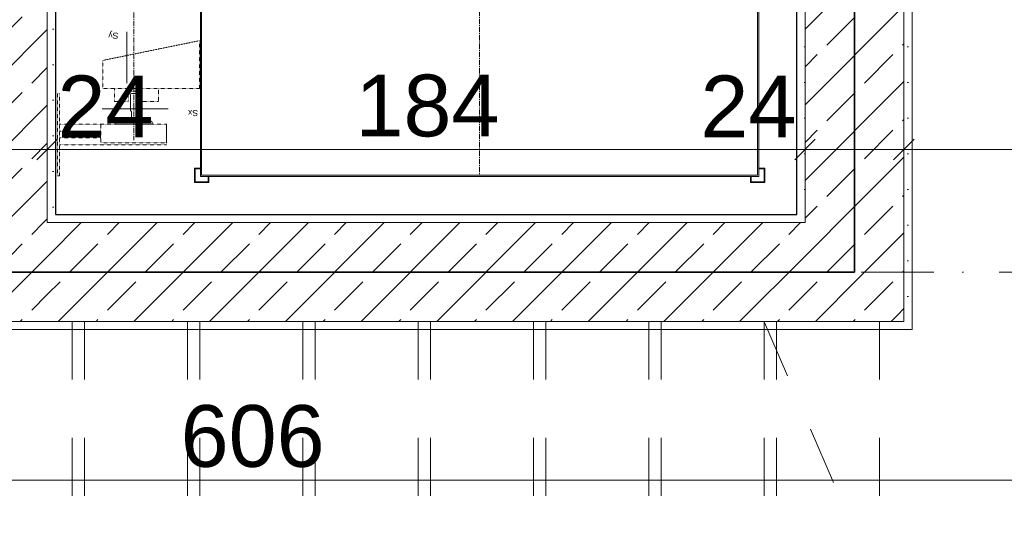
# Model space of a CAD drawing. Header units: millimetres. Extents: x -126271 to -91276, y -179170 to 5194.
# Tile 19 of 34: x -109556 to -107166, y -100562 to -99354. Entities that reach past the tile are written whole.
import ezdxf
from ezdxf.enums import TextEntityAlignment as Align

# ---------------------------------------------------------------- set-up
doc = ezdxf.new("R2010")
doc.units = ezdxf.units.MM
doc.header["$MEASUREMENT"] = 0
for name, pattern in [('CENTER', [20, 12.5, -2.5, 2.5, -2.5]), ('DASHED', [0.075, 0.05, -0.025]), ('Kropki i Kreski', [335.138881, 176.388884, -88.194442, 0, -70.555556]), ('Przerywana', [282.222223, 141.111112, -141.111112])]:
    doc.linetypes.add(name, pattern=pattern)
for name, color, linetype, lineweight in [('0_Nr_pióra__2', 8, 'Continuous', 15), ('0_Nr_pióra__41', 7, 'Continuous', 13), ('Nowe_Konstrukcja - Ściany zew_Nr_pióra__21', 7, 'Continuous', 20), ('Nowe_Konstrukcja - Ściany zew_Nr_pióra__3', 7, 'Continuous', 13), ('Nowe_Osie_Nr_pióra__4', 8, 'Continuous', 13), ('Nowe_Wymiarowanie - Ogólne_Nr_pióra__42', 8, 'Continuous', 25)]:
    doc.layers.add(name, color=color, linetype=linetype, lineweight=lineweight)
for name, color, linetype, lineweight, true_color in [('Nowe_0_Nr_pióra__8', 7, 'Continuous', 35, 0xa80f02), ('Nowe_Elementy Modelu - Strefy_Nr_pióra__121', 7, 'Continuous', 0, 0xd5e3e3), ('Nowe_Elementy Modelu - Strefy_Nr_pióra__58', 7, 'Continuous', 25, 0xdf0000), ('Nowe_Konstrukcja - Schody_Nr_pióra__23', 7, 'Continuous', 13, 0x858585), ('Nowe_Konstrukcja - Ściany zew_Nr_pióra__23', 7, 'Continuous', 13, 0x858585), ('Nowe_Opisy - Etykiety_Nr_pióra__81', 7, 'Continuous', 13, 0x6a6a6a), ('Nowe_Wymiarowanie - Ogólne_Nr_pióra__81', 7, 'Continuous', 13, 0x6a6a6a)]:
    doc.layers.add(name, color=color, linetype=linetype, lineweight=lineweight, true_color=true_color)
for name, color, linetype in [('Nowe_Konstrukcja - Schody', 7, 'Continuous'), ('Nowe_Konstrukcja - Ściany zew', 7, 'Continuous'), ('Nowe_Osie', 7, 'Continuous'), ('Nowe_Wymiarowanie - Ogólne', 7, 'Continuous')]:
    doc.layers.add(name, color=color, linetype=linetype)
doc.styles.add('STYL_AUTOMATYCZNY_1', font='arial.ttf')
doc.linetypes.add('REI 120', pattern='A,0,[1,PB-ARCH-001 RZUT PIWNIC_-1.Kondygnacja (1)1.Shx,S=9.126984,R=0,X=0,Y=-0.006213],-1150,0', length=1150)
doc.dimstyles.new('STYL_AUTOMATYCZNY__1', dxfattribs={"dimtxt": 150, "dimasz": 47.5, "dimexe": 0.18, "dimexo": 0.0625, "dimgap": 0, "dimtad": 1, "dimtih": 1, "dimtoh": 1, "dimdec": 0, "dimlfac": 0.1, "dimzin": 0, "dimdsep": 46, "dimtxsty": 'STYL_AUTOMATYCZNY_1', "dimblk": 'ARROWHEAD_6', "dimblk1": 'ARROWHEAD_6', "dimblk2": 'ARROWHEAD_6', "dimcen": 0.09, "dimse1": 1, "dimse2": 1, "dimclrd": 256, "dimclre": 256, "dimclrt": 8, "dimazin": 0, "dimtfac": 1, "dimtdec": 4, "dimtmove": 0, "dimatfit": 3, "dimfxl": 0, "dimtolj": 1, "dimtzin": 0, "dimarcsym": 0})
doc.dimstyles.new('STYL_AUTOMATYCZNY__4', dxfattribs={"dimtxt": 0.18, "dimasz": 182.4, "dimexe": 0.18, "dimexo": 0.0625, "dimgap": 0, "dimtad": 0, "dimtih": 1, "dimtoh": 1, "dimdec": 4, "dimzin": 0, "dimdsep": 46, "dimcen": 0.09, "dimadec": 0, "dimazin": 0, "dimtfac": 1, "dimtdec": 4, "dimtmove": 0, "dimatfit": 3, "dimldrblk": 'ARROWHEAD_5', "dimfxl": 0, "dimtolj": 1, "dimtzin": 0, "dimarcsym": 0})
pattern_1 = [(0, (0, 0), (0, 86.60254), [0, -50]), (0, (25, 43.3), (0, 86.60254), [0, -50])]
pattern_2 = [(45, (0, 0), (-91.92388, 91.92388), []), (45, (-45.96, 45.96), (-91.92388, 91.92388), [97.5, -32.5])]

# ---------------------------------------------------------------- blocks, each defined once
blk = doc.blocks.new('Ściana_2_1', base_point=(-112029.5, -99966.6))
at = {"layer": 'Nowe_Konstrukcja - Ściany zew_Nr_pióra__23', "linetype": 'Continuous', "lineweight": 13, "true_color": 0x858585}
h = blk.add_hatch(dxfattribs=at)
h.set_pattern_fill('Tynk_0001', color=252, style=0, pattern_type=2)
h.set_pattern_definition(pattern_1)
h.paths.add_polyline_path([(-109489.5, -99846.6), (-109469.5, -99846.6), (-109469.5, -99826.6), (-109489.5, -99826.6)])
h = blk.add_hatch(dxfattribs=at)
h.set_pattern_fill('Tynk_0001', color=252, style=0, pattern_type=2)
h.set_pattern_definition(pattern_1)
h.paths.add_polyline_path([(-109469.5, -99846.6), (-107669.5, -99846.6), (-107669.5, -99826.6), (-109469.5, -99826.6)])
h = blk.add_hatch(dxfattribs=at)
h.set_pattern_fill('Tynk_0001', color=252, style=0, pattern_type=2)
h.set_pattern_definition(pattern_1)
h.paths.add_polyline_path([(-107669.5, -99826.6), (-107649.5, -99846.6), (-107649.5, -99826.6)])
h = blk.add_hatch(dxfattribs=at)
h.set_pattern_fill('Tynk_0001', color=252, style=0, pattern_type=2)
h.set_pattern_definition(pattern_1)
h.paths.add_polyline_path([(-107669.5, -99826.6), (-107669.5, -99846.6), (-107649.5, -99846.6)])
h = blk.add_hatch(dxfattribs=at)
h.set_pattern_fill('Beton_zbrojony_0001', color=252, style=0, pattern_type=2)
h.set_pattern_definition(pattern_2)
h.paths.add_polyline_path([(-109729.5, -100086.6), (-109489.5, -100086.6), (-109489.5, -99846.6), (-109729.5, -99846.6)])
h = blk.add_hatch(dxfattribs=at)
h.set_pattern_fill('Beton_zbrojony_0001', color=252, style=0, pattern_type=2)
h.set_pattern_definition(pattern_2)
h.paths.add_polyline_path([(-107649.5, -99846.6), (-109489.5, -99846.6), (-109489.5, -100086.6), (-107649.5, -100086.6)])
h = blk.add_hatch(dxfattribs=at)
h.set_pattern_fill('Beton_zbrojony_0001', color=252, style=0, pattern_type=2)
h.set_pattern_definition(pattern_2)
h.paths.add_polyline_path([(-107649.5, -99846.6), (-107409.5, -100086.6), (-107409.5, -99846.6)])
h = blk.add_hatch(dxfattribs=at)
h.set_pattern_fill('Beton_zbrojony_0001', color=252, style=0, pattern_type=2)
h.set_pattern_definition(pattern_2)
h.paths.add_polyline_path([(-107649.5, -99846.6), (-107649.5, -100086.6), (-107409.5, -100086.6)])
h = blk.add_hatch(dxfattribs=at)
h.set_pattern_fill('Tynk_0001', color=252, style=0, pattern_type=2)
h.set_pattern_definition(pattern_1)
h.paths.add_polyline_path([(-107409.5, -100086.6), (-111889.5, -100086.6), (-111889.5, -100106.6), (-107409.5, -100106.6)])
h = blk.add_hatch(dxfattribs=at)
h.set_pattern_fill('Tynk_0001', color=252, style=0, pattern_type=2)
h.set_pattern_definition(pattern_1)
h.paths.add_polyline_path([(-107409.5, -100086.6), (-107389.5, -100106.6), (-107389.5, -100086.6)])
h = blk.add_hatch(dxfattribs=at)
h.set_pattern_fill('Tynk_0001', color=252, style=0, pattern_type=2)
h.set_pattern_definition(pattern_1)
h.paths.add_polyline_path([(-107409.5, -100086.6), (-107409.5, -100106.6), (-107389.5, -100106.6)])
at = {"layer": 'Nowe_Konstrukcja - Ściany zew_Nr_pióra__21', "color": 7, "linetype": 'Continuous', "lineweight": 20, "flags": 128}
for points in [[(-107669.5, -99826.6), (-109469.5, -99826.6)], [(-107389.5, -100106.6), (-107389.5, -100086.6)], [(-111889.5, -100106.6), (-107389.5, -100106.6)]]:
    blk.add_lwpolyline(points, dxfattribs=at)
at = {"layer": 'Nowe_Konstrukcja - Ściany zew_Nr_pióra__3', "color": 7, "linetype": 'Continuous', "lineweight": 13}
for p, q in [((-109489.5, -99846.6), (-109489.5, -99826.6)), ((-107649.5, -99846.6), (-107649.5, -99826.6)), ((-107649.5, -99846.6), (-109489.5, -99846.6)), ((-107409.5, -100086.6), (-107409.5, -99846.6)), ((-109729.5, -100086.6), (-109489.5, -100086.6)), ((-109489.5, -100086.6), (-107649.5, -100086.6)), ((-107649.5, -100086.6), (-107409.5, -100086.6))]:
    blk.add_line(p, q, dxfattribs=at)
blk = doc.blocks.new('Ściana_3_1', base_point=(-107529.5, -97726.6))
at = {"layer": 'Nowe_Konstrukcja - Ściany zew_Nr_pióra__23', "linetype": 'Continuous', "lineweight": 13, "true_color": 0x858585}
h = blk.add_hatch(dxfattribs=at)
h.set_pattern_fill('Beton_zbrojony_0001', color=252, style=0, pattern_type=2)
h.set_pattern_definition(pattern_2)
h.paths.add_polyline_path([(-107649.5, -98006.6), (-107409.5, -98006.6), (-107409.5, -97986.6), (-107649.5, -97986.6)])
h = blk.add_hatch(dxfattribs=at)
h.set_pattern_fill('Tynk_0001', color=252, style=0, pattern_type=2)
h.set_pattern_definition(pattern_1)
h.paths.add_polyline_path([(-107649.5, -99826.6), (-107649.5, -98006.6), (-107669.5, -98006.6), (-107669.5, -99826.6)])
h = blk.add_hatch(dxfattribs=at)
h.set_pattern_fill('Beton_zbrojony_0001', color=252, style=0, pattern_type=2)
h.set_pattern_definition(pattern_2)
h.paths.add_polyline_path([(-107409.5, -99846.6), (-107409.5, -98006.6), (-107649.5, -98006.6), (-107649.5, -99846.6)])
h = blk.add_hatch(dxfattribs=at)
h.set_pattern_fill('Tynk_0001', color=252, style=0, pattern_type=2)
h.set_pattern_definition(pattern_1)
h.paths.add_polyline_path([(-107389.5, -100086.6), (-107389.5, -98006.6), (-107409.5, -98006.6), (-107409.5, -100086.6)])
at = {"layer": 'Nowe_Konstrukcja - Ściany zew_Nr_pióra__21', "color": 7, "linetype": 'Continuous', "lineweight": 20, "flags": 128}
for points in [[(-107669.5, -98006.6), (-107669.5, -99826.6)], [(-107389.5, -100086.6), (-107389.5, -98006.6)]]:
    blk.add_lwpolyline(points, dxfattribs=at)
at = {"layer": 'Nowe_Konstrukcja - Ściany zew_Nr_pióra__3', "color": 7, "linetype": 'Continuous', "lineweight": 13}
for p, q in [((-107649.5, -97986.6), (-107649.5, -98006.6)), ((-107409.5, -98006.6), (-107409.5, -97986.6)), ((-107649.5, -98006.6), (-107649.5, -99826.6)), ((-107409.5, -99846.6), (-107409.5, -98006.6)), ((-107649.5, -99846.6), (-107649.5, -99826.6)), ((-107409.5, -100086.6), (-107409.5, -99846.6))]:
    blk.add_line(p, q, dxfattribs=at)
blk = doc.blocks.new('Ściana_18_1', base_point=(-109609.5, -99966.6))
at = {"layer": 'Nowe_Konstrukcja - Ściany zew_Nr_pióra__23', "linetype": 'Continuous', "lineweight": 13, "true_color": 0x858585}
h = blk.add_hatch(dxfattribs=at)
h.set_pattern_fill('Beton_zbrojony_0001', color=252, style=0, pattern_type=2)
h.set_pattern_definition(pattern_2)
h.paths.add_polyline_path([(-109729.5, -98006.6), (-109489.5, -98006.6), (-109489.5, -97986.6), (-109729.5, -97986.6)])
h = blk.add_hatch(dxfattribs=at)
h.set_pattern_fill('Tynk_0001', color=252, style=0, pattern_type=2)
h.set_pattern_definition(pattern_1)
h.paths.add_polyline_path([(-109749.5, -98006.6), (-109749.5, -99826.6), (-109729.5, -99826.6), (-109729.5, -98006.6)])
h = blk.add_hatch(dxfattribs=at)
h.set_pattern_fill('Beton_zbrojony_0001', color=252, style=0, pattern_type=2)
h.set_pattern_definition(pattern_2)
h.paths.add_polyline_path([(-109489.5, -99826.6), (-109489.5, -98006.6), (-109729.5, -98006.6), (-109729.5, -99826.6)])
h = blk.add_hatch(dxfattribs=at)
h.set_pattern_fill('Tynk_0001', color=252, style=0, pattern_type=2)
h.set_pattern_definition(pattern_1)
h.paths.add_polyline_path([(-109469.5, -99826.6), (-109469.5, -98006.6), (-109489.5, -98006.6), (-109489.5, -99826.6)])
h = blk.add_hatch(dxfattribs=at)
h.set_pattern_fill('Beton_zbrojony_0001', color=252, style=0, pattern_type=2)
h.set_pattern_definition(pattern_2)
h.paths.add_polyline_path([(-109729.5, -99846.6), (-109489.5, -99846.6), (-109489.5, -99826.6), (-109729.5, -99826.6)])
at = {"layer": 'Nowe_Konstrukcja - Ściany zew_Nr_pióra__21', "color": 7, "linetype": 'Continuous', "lineweight": 20, "flags": 128}
for points in [[(-109749.5, -98006.6), (-109749.5, -99826.6)], [(-109469.5, -99826.6), (-109469.5, -98006.6)]]:
    blk.add_lwpolyline(points, dxfattribs=at)
at = {"layer": 'Nowe_Konstrukcja - Ściany zew_Nr_pióra__3', "color": 7, "linetype": 'Continuous', "lineweight": 13}
for p, q in [((-109729.5, -97986.6), (-109729.5, -98006.6)), ((-109489.5, -98006.6), (-109489.5, -97986.6)), ((-109729.5, -98006.6), (-109729.5, -99826.6)), ((-109489.5, -99826.6), (-109489.5, -98006.6)), ((-109729.5, -99826.6), (-109729.5, -99846.6)), ((-109489.5, -99846.6), (-109489.5, -99826.6))]:
    blk.add_line(p, q, dxfattribs=at)
blk = doc.blocks.new('Schody 3')
at = {"layer": 'Nowe_Konstrukcja - Schody_Nr_pióra__23', "color": 252, "linetype": 'Przerywana', "lineweight": 13, "true_color": 0x858585}
for p, q in [((2750, 3880), (2750, -560)), ((2750, 1400), (1450, 1400)), ((2750, 1370), (1450, 1370)), ((2750, 1120), (1450, 1120)), ((2750, 1090), (1450, 1090)), ((2750, 840), (1450, 840)), ((2750, 810), (1450, 810)), ((2750, 560), (1450, 560)), ((2750, 530), (1450, 530)), ((2750, 280), (1450, 280)), ((2750, 250), (1450, 250)), ((2750, 0), (1450, 0)), ((2750, -30), (1450, -30)), ((2750, -280), (1450, -280)), ((2100, -560), (2750, -280)), ((2750, -310), (1450, -310)), ((2750, -560), (1450, -560)), ((2750, -560), (1450, -560))]:
    blk.add_line(p, q, dxfattribs=at)
blk = doc.blocks.new('Standardowy znacznik osi_5')
at = {"layer": 'Nowe_Osie_Nr_pióra__4', "color": 8, "linetype": 'Kropki i Kreski', "lineweight": 13}
blk.add_line((1000, 0), (32849.3, 0), dxfattribs=at)
at = {"layer": 'Nowe_Osie_Nr_pióra__4', "color": 8, "lineweight": 13, "style": 'STYL_AUTOMATYCZNY_1'}
for tag, p in [('AC_MarkerText_1_0', (-250, -239.3)), ('AC_MarkerText_1_1', (34099.3, -239.3))]:
    blk.add_attdef(tag, text='', height=250, rotation=180, dxfattribs=at).set_placement(p, align=Align.TOP_CENTER)
blk = doc.blocks.new('*D140')
at = {"layer": 'Nowe_Wymiarowanie - Ogólne_Nr_pióra__81', "color": 251, "linetype": 'Continuous', "lineweight": 13, "true_color": 0x6a6a6a}
for p, q in [((-111909.5, -100518.9), (-111909.5, -100425.1)), ((-105849.5, -100518.9), (-105849.5, -100425.1)), ((-111884.5, -100447), (-111934.5, -100497)), ((-105824.5, -100447), (-105874.5, -100497)), ((-111909.5, -100472), (-105849.5, -100472))]:
    blk.add_line(p, q, dxfattribs=at)
at = {"layer": 'Nowe_Wymiarowanie - Ogólne_Nr_pióra__42', "color": 8, "lineweight": 25, "char_height": 150, "attachment_point": 7, "style": 'STYL_AUTOMATYCZNY_1'}
for s, insert in [('\\A1;{\\pql;\\fArial|b0|i0|c238|p0;\\W1.000000;606}', (-109165.5, -100442)), ('\\A1;{\\pql;\\fArial|b0|i0|c238|p0;\\W1.000000;24}', (-106103.3, -100442))]:
    blk.add_mtext(s, dxfattribs=dict(at, insert=insert))
blk = doc.blocks.new('ARROWHEAD_6')
at = {"color": 0, "linetype": 'Continuous', "lineweight": 0}
for p, q in [((0, 0), (-1, 0)), ((-0.5, -0.5), (0.5, 0.5))]:
    blk.add_line(p, q, dxfattribs=at)
blk = doc.blocks.new('*D164')
at = {"layer": 'Nowe_Wymiarowanie - Ogólne_Nr_pióra__81', "color": 251, "linetype": 'Continuous', "lineweight": 13, "true_color": 0x6a6a6a}
for p, q in [((-109729.5, -99716.2), (-109729.5, -99622.5)), ((-109489.5, -99716.2), (-109489.5, -99622.5)), ((-109704.5, -99644.3), (-109754.5, -99694.3)), ((-109464.5, -99644.3), (-109514.5, -99694.3)), ((-109729.5, -99669.3), (-109489.5, -99669.3))]:
    blk.add_line(p, q, dxfattribs=at)
blk = doc.blocks.new('*D165')
at = {"layer": 'Nowe_Wymiarowanie - Ogólne_Nr_pióra__81', "color": 251, "linetype": 'Continuous', "lineweight": 13, "true_color": 0x6a6a6a}
for p, q in [((-109489.5, -99716.2), (-109489.5, -99622.5)), ((-107649.5, -99716.2), (-107649.5, -99622.5)), ((-109464.5, -99644.3), (-109514.5, -99694.3)), ((-107624.5, -99644.3), (-107674.5, -99694.3)), ((-109489.5, -99669.3), (-107649.5, -99669.3))]:
    blk.add_line(p, q, dxfattribs=at)
at = {"layer": 'Nowe_Wymiarowanie - Ogólne_Nr_pióra__42', "color": 8, "lineweight": 25, "char_height": 150, "attachment_point": 7, "style": 'STYL_AUTOMATYCZNY_1'}
for s, insert in [('\\A1;{\\pql;\\fArial|b0|i0|c238|p0;\\W1.000000;24}', (-109464.5, -99639.3)), ('\\A1;{\\pql;\\fArial|b0|i0|c238|p0;\\W1.000000;184}', (-108741.1, -99639.3)), ('\\A1;{\\pql;\\fArial|b0|i0|c238|p0;\\W1.000000;24}', (-107903.3, -99639.3))]:
    blk.add_mtext(s, dxfattribs=dict(at, insert=insert))
blk = doc.blocks.new('*D166')
at = {"layer": 'Nowe_Wymiarowanie - Ogólne_Nr_pióra__81', "color": 251, "linetype": 'Continuous', "lineweight": 13, "true_color": 0x6a6a6a}
for p, q in [((-107649.5, -99716.2), (-107649.5, -99622.5)), ((-107409.5, -99716.2), (-107409.5, -99622.5)), ((-107624.5, -99644.3), (-107674.5, -99694.3)), ((-107384.5, -99644.3), (-107434.5, -99694.3)), ((-107649.5, -99669.3), (-107409.5, -99669.3))]:
    blk.add_line(p, q, dxfattribs=at)
blk = doc.blocks.new('*D167')
at = {"layer": 'Nowe_Wymiarowanie - Ogólne_Nr_pióra__81', "color": 251, "linetype": 'Continuous', "lineweight": 13, "true_color": 0x6a6a6a}
for p, q in [((-107409.5, -99716.2), (-107409.5, -99622.5)), ((-105849.5, -99716.2), (-105849.5, -99622.5)), ((-107384.5, -99644.3), (-107434.5, -99694.3)), ((-105874.5, -99694.3), (-105824.5, -99644.3)), ((-107409.5, -99669.3), (-105849.5, -99669.3)), ((-105849.5, -99669.3), (-105812, -99669.3))]:
    blk.add_line(p, q, dxfattribs=at)
at = {"layer": 'Nowe_Wymiarowanie - Ogólne_Nr_pióra__42', "color": 8, "lineweight": 25, "insert": (-106801.1, -99639.3), "char_height": 150, "attachment_point": 7, "style": 'STYL_AUTOMATYCZNY_1'}
blk.add_mtext('\\A1;{\\pql;\\fArial|b0|i0|c238|p0;\\W1.000000;156}', dxfattribs=at)
blk = doc.blocks.new('ARROWHEAD_5')
at = {"linetype": 'Continuous', "lineweight": 0}
blk.add_hatch(color=0, dxfattribs=at).paths.add_polyline_path([(-1, 0.2679), (0, 0), (-1, -0.2679)])
at = {"color": 0, "linetype": 'Continuous', "lineweight": 0}
blk.add_line((0, 0), (-1, 0), dxfattribs=at)

msp = doc.modelspace()

# ---------------------------------------------------------------- linework, layer by layer
at = {"layer": '0_Nr_pióra__41', "color": 7, "linetype": 'CENTER', "lineweight": 13}
for p, q in [((-108439.5, -98331.6), (-108439.5, -99731.6)), ((-109279.5, -98496.6), (-109279.5, -99646.6))]:
    msp.add_line(p, q, dxfattribs=at)
at = {"layer": '0_Nr_pióra__41', "color": 7, "linetype": 'Continuous', "lineweight": 13}
for p, q in [((-109117.5, -98771.6), (-109117.5, -99734.6)), ((-109114.5, -99731.6), (-109114.5, -98771.6)), ((-107764.5, -98811.6), (-107764.5, -99731.6)), ((-107761.5, -99734.6), (-107761.5, -98811.6)), ((-109234.5, -99607.6), (-109279.5, -99607.6)), ((-109132, -99714.1), (-109132, -99749.1)), ((-109117.5, -99714.1), (-109132, -99714.1)), ((-107747, -99714.1), (-107761.5, -99714.1)), ((-107747, -99749.1), (-107747, -99714.1)), ((-109130.5, -99747.6), (-109130.5, -99715.6)), ((-109130.5, -99715.6), (-109117.5, -99715.6)), ((-109117.5, -99734.6), (-107761.5, -99734.6)), ((-107764.5, -99731.6), (-109114.5, -99731.6)), ((-109098.5, -99734.6), (-109098.5, -99747.6)), ((-109097, -99749.1), (-109097, -99734.6)), ((-107782, -99734.6), (-107782, -99749.1)), ((-107780.5, -99747.6), (-107780.5, -99734.6)), ((-107761.5, -99715.6), (-107748.5, -99715.6)), ((-107748.5, -99715.6), (-107748.5, -99747.6)), ((-109132, -99749.1), (-109097, -99749.1)), ((-109098.5, -99747.6), (-109130.5, -99747.6)), ((-107782, -99749.1), (-107747, -99749.1)), ((-107748.5, -99747.6), (-107780.5, -99747.6))]:
    msp.add_line(p, q, dxfattribs=at)
at = {"layer": '0_Nr_pióra__41', "color": 7, "linetype": 'DASHED', "lineweight": 13}
for p, q in [((-109259.5, -99527.6), (-109279.5, -99527.6)), ((-109459.5, -99607.6), (-109199.5, -99607.6)), ((-109199.5, -99657.6), (-109199.5, -99607.6)), ((-109459.5, -99624.6), (-109359.5, -99624.6)), ((-109459.5, -99640.6), (-109359.5, -99640.6)), ((-109459.5, -99657.6), (-109199.5, -99657.6))]:
    msp.add_line(p, q, dxfattribs=at)
at = {"layer": '0_Nr_pióra__41', "color": 7, "linetype": 'Continuous', "lineweight": 13, "flags": 128}
for points in [[(-109296.4, -99507.8), (-109296.4, -99457.8), (-109296.4, -99382.8)], [(-109356.1, -99570.4), (-109306.1, -99570.4), (-109246.1, -99570.4), (-109196.1, -99570.4)]]:
    msp.add_lwpolyline(points, dxfattribs=at)
at = {"layer": '0_Nr_pióra__41', "color": 7, "linetype": 'DASHED', "lineweight": 13, "flags": 128}
for points in [[(-109119.5, -99520.6), (-109354.5, -99520.6), (-109354.5, -99452.6), (-109119.5, -99404.6)], [(-109326.3, -99520.6), (-109326.3, -99552.6), (-109292.6, -99552.6), (-109292.6, -99527.6), (-109259.5, -99527.6), (-109259.5, -99552.6), (-109219.1, -99552.6), (-109219.1, -99520.6)], [(-109459.5, -99532.6), (-109464.5, -99532.6), (-109464.5, -99732.6), (-109459.5, -99732.6)], [(-109199.5, -99652.6), (-109359.5, -99652.6), (-109359.5, -99607.6), (-109199.5, -99607.6)]]:
    msp.add_lwpolyline(points, close=True, dxfattribs=at)
at = {"layer": '0_Nr_pióra__41', "color": 7, "linetype": 'Continuous', "lineweight": 13, "flags": 128}
msp.add_lwpolyline([(-109287.5, -99536.6), (-109287.5, -99574.6), (-109284.5, -99577.6), (-109284.5, -99593.6, -0.414214), (-109288.5, -99597.6), (-109320.7, -99599.4, 0.39805), (-109324.5, -99603.4), (-109324.5, -99607.6), (-109234.5, -99607.6), (-109234.5, -99603.4, 0.39805), (-109238.3, -99599.4), (-109270.5, -99597.6, -0.414214), (-109274.5, -99593.6), (-109274.5, -99577.6), (-109271.5, -99574.6), (-109271.5, -99536.6, 0.414214), (-109275.5, -99532.6), (-109283.5, -99532.6, 0.414214)], format="xyb", close=True, dxfattribs=at)
at = {"layer": 'Nowe_0_Nr_pióra__8', "color": 14, "linetype": 'REI 120', "lineweight": 35, "true_color": 0xa80f02}
msp.add_lwpolyline([(-107529.5, -97866.6), (-107529.5, -99966.6), (-109609.5, -99966.6), (-109609.5, -97866.6), (-109093.7, -97866.6)], dxfattribs=at)
at = {"layer": 'Nowe_Elementy Modelu - Strefy_Nr_pióra__121', "color": 254, "linetype": 'Continuous', "lineweight": 0, "true_color": 0xd5e3e3, "flags": 128}
msp.add_lwpolyline([(-105869.5, -102826.6), (-105869.5, -98006.6), (-107389.5, -98006.6), (-107389.5, -100106.6), (-111889.5, -100106.6), (-111889.5, -102826.6)], close=True, dxfattribs=at)
at = {"layer": 'Nowe_Elementy Modelu - Strefy_Nr_pióra__58', "color": 12, "linetype": 'Continuous', "lineweight": 25, "true_color": 0xdf0000, "flags": 128}
msp.add_lwpolyline([(-109469.5, -98006.6), (-109469.5, -99826.6), (-107669.5, -99826.6), (-107669.5, -98006.6)], close=True, dxfattribs=at)

# ---------------------------------------------------------------- block references
at = {"layer": 'Nowe_Konstrukcja - Ściany zew', "color": 7, "lineweight": 20}
for name, p in [('Ściana_18_1', (-109609.5, -99966.6)), ('Ściana_3_1', (-107529.5, -97726.6)), ('Ściana_2_1', (-112029.5, -99966.6))]:
    msp.add_blockref(name, p, dxfattribs=at)

# ---------------------------------------------------------------- texts
at = {"layer": '0_Nr_pióra__2', "color": 8, "linetype": 'Continuous', "lineweight": 15, "char_height": 15, "attachment_point": 7, "rotation": 180, "style": 'STYL_AUTOMATYCZNY_1'}
for s, insert in [('\\A1;{\\pql;\\fArial|b0|i0|c238|p0;\\W1.000000;Sy}', (-109316.7, -99380.6)), ('\\A1;{\\pql;\\fArial|b0|i0|c238|p0;\\W1.000000;Sx}', (-109123.2, -99572.7))]:
    msp.add_mtext(s, dxfattribs=dict(at, insert=insert))

# ---------------------------------------------------------------- dimensions: what is measured, and where the dimension line sits
at = {"layer": 'Nowe_Wymiarowanie - Ogólne', "color": 251, "linetype": 'Continuous', "lineweight": 13, "true_color": 0x6a6a6a}
for base, p1, p2, picture, middle in [((-109489.5, -99669.3), (-109729.5, -98916.6), (-109489.5, -98916.6), '*D164', (-109350.4, -99564.3)), ((-107649.5, -99669.3), (-109489.5, -98916.6), (-107649.5, -98916.6), '*D165', (-108569.9, -99564.3)), ((-107409.5, -99669.3), (-107649.5, -98916.6), (-107409.5, -99046.6), '*D166', (-107789.2, -99564.3)), ((-105849.5, -99669.3), (-107409.5, -99046.6), (-105849.5, -99418.9), '*D167', (-106629.9, -99564.3))]:
    dim = msp.add_linear_dim(base=base, p1=p1, p2=p2, dimstyle='STYL_AUTOMATYCZNY__1', dxfattribs=at)
    dim.commit()
    dim.dimension.update_dxf_attribs({"geometry": picture, "text_midpoint": middle, "dimtype": 160})

# ---------------------------------------------------------------- leaders
at = {"layer": 'Nowe_Opisy - Etykiety_Nr_pióra__81', "color": 251, "linetype": 'Continuous', "lineweight": 13, "true_color": 0x6a6a6a, "annotation_type": 0, "has_hookline": 1, "hookline_direction": 0, "text_width": 4720.7}
msp.add_leader([(-107939.5, -98331.6), (-107069.9, -99382.2), (-104545.3, -99432)], dimstyle='STYL_AUTOMATYCZNY__4', dxfattribs=at)

# ---------------------------------------------------------------- next in the draw order: block references
at = {"layer": 'Nowe_Konstrukcja - Schody', "color": 250, "linetype": 'Continuous', "lineweight": 13, "true_color": 0x333333, "zscale": 1000, "rotation": 90}
msp.add_blockref('Schody 3', (-108029, -102836.9), dxfattribs=at)

# ---------------------------------------------------------------- next in the draw order: block references
at = {"layer": 'Nowe_Osie', "color": 8, "linetype": 'Continuous', "lineweight": 15, "zscale": 1000, "rotation": 180}
msp.add_blockref('Standardowy znacznik osi_5', (-91921.8, -99966.6), dxfattribs=at)

# ---------------------------------------------------------------- next in the draw order: dimensions: what is measured, and where the dimension line sits
at = {"layer": 'Nowe_Wymiarowanie - Ogólne', "color": 251, "linetype": 'Continuous', "lineweight": 13, "true_color": 0x6a6a6a}
dim = msp.add_linear_dim(base=(-105849.5, -100472), p1=(-111909.5, -100416.6), p2=(-105849.5, -99418.9), dimstyle='STYL_AUTOMATYCZNY__1', dxfattribs=at)
dim.commit()
dim.dimension.update_dxf_attribs({"geometry": '*D140', "text_midpoint": (-108994.3, -100367), "dimtype": 160})

doc.saveas('drawing.dxf')
